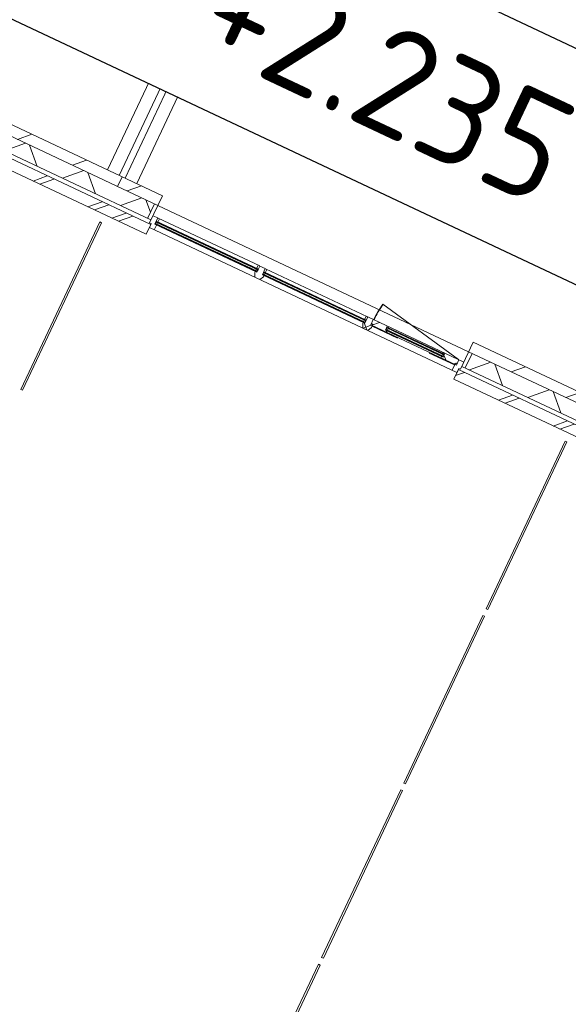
# Model space of a CAD drawing. Header units: metres. Extents: x 136266 to 136452, y 453403 to 453560.
# Tile 20 of 133: x 136356.35 to 136361.47, y 453432.32 to 453441.51. Entities that reach past the tile are written whole.
import ezdxf

# ---------------------------------------------------------------- set-up
doc = ezdxf.new("R2010")
doc.units = ezdxf.units.M
for name, color, linetype, lineweight in [('A-DETL-BEBOUWING', 253, 'Continuous', 9), ('A-FLOR', 192, 'Continuous', 5), ('N-WE-OG-BEBOUWING_HOOFDGEBOUW-T25', 7, 'Continuous', 25)]:
    doc.layers.add(name, color=color, linetype=linetype, lineweight=lineweight)
doc.styles.add('NLCS-ISO-M200-T25', font='txt', dxfattribs={"height": 0.5})
pattern_1 = [(44.99999999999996, (1199.999805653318, -7.958078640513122e-13), (-282.8427124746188, 282.8427124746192), [])]

# ---------------------------------------------------------------- blocks, each defined once
blk = doc.blocks.new('859-DO-0010 29-09-2022')
at = {"layer": 'A-DETL-BEBOUWING'}
h = blk.add_hatch(dxfattribs=at)
h.set_pattern_fill('FP_107', color=256, angle=44.99999999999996, style=0, pattern_type=2)
h.set_pattern_definition(pattern_1)
h.paths.add_polyline_path([(100810.000359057, 14993.18181818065), (100810.000359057, 15093.18181818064), (99631.18217723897, 15093.18181818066), (99631.18217723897, 14993.18181818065), (99790.1085316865, 14993.18181818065)])
h = blk.add_hatch(dxfattribs=at)
h.set_pattern_fill('FP_107', color=256, angle=44.99999999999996, style=0, pattern_type=2)
h.set_pattern_definition(pattern_1)
h.paths.add_polyline_path([(101224.7821772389, 14993.18181818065), (101224.7821772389, 15093.18181818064), (100810.0003590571, 15093.18181818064), (100810.0003590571, 14993.18181818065)])
h = blk.add_hatch(dxfattribs=at)
h.set_pattern_fill('FP_107', color=256, angle=44.99999999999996, style=0, pattern_type=2)
h.set_pattern_definition(pattern_1)
h.paths.add_polyline_path([(105610.000359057, 14993.18181818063), (105610.000359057, 15093.18181818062), (104431.1821772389, 15093.18181818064), (104431.1821772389, 14993.18181818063), (105556.3338876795, 14993.18181818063)])
h = blk.add_hatch(dxfattribs=at)
h.set_pattern_fill('FP_793', color=256, angle=44.99999999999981, style=0, pattern_type=2)
h.set_pattern_definition([(44.99999999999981, (98410.0002311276, 14843.18179269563), (-299.9546965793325, 299.9546965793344), []), (134.9999999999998, (98410.0002311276, 14843.18179269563), (-299.9546965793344, -299.9546965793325), [])])
h.paths.add_polyline_path([(99666.18217723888, 14843.18181818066), (100810.0003590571, 14843.18181818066), (100810.0003590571, 14993.18181818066), (99666.18217723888, 14993.18181818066)])
h.paths.add_polyline_path([(96186.21768419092, 14843.18181818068), (96389.78217723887, 14843.18181818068), (96389.78217723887, 14993.18181818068), (96010.00035905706, 14993.18181818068), (96010.00035905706, 14843.18181818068)])
h = blk.add_hatch(dxfattribs=at)
h.set_pattern_fill('FP_795', color=256, angle=44.99999999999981, style=0, pattern_type=2)
h.set_pattern_definition([(44.99999999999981, (103210.0008679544, 14843.18179269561), (-299.9546965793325, 299.9546965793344), []), (134.9999999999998, (103210.0008679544, 14843.18179269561), (-299.9546965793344, -299.9546965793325), [])])
h.paths.add_polyline_path([(104466.1821772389, 14843.18181818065), (105610.0003590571, 14843.18181818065), (105610.0003590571, 14993.18181818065), (104466.1821772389, 14993.18181818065)])
h.paths.add_polyline_path([(100810.000359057, 14843.18181818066), (101189.7821772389, 14843.18181818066), (101189.7821772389, 14993.18181818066), (100810.000359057, 14993.18181818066)])
h = blk.add_hatch(dxfattribs=at)
h.set_pattern_fill('FP_796', color=256, style=0, pattern_type=2)
h.set_pattern_definition([(45, (0.0001772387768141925, -0.0001818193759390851), (-141.4213562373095, 141.4213562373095), [])])
h.paths.add_polyline_path([(101224.7821772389, 14843.18181818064), (101224.7821772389, 14993.18181818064), (101189.7821772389, 14993.18181818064), (101189.7821772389, 14843.18181818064)])
h = blk.add_hatch(dxfattribs=at)
h.set_pattern_fill('FP_869', color=256, angle=45.0000000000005, style=0, pattern_type=2)
h.set_pattern_definition([(45.0000000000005, (100212.2725808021, 14703.18172108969), (-282.8427124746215, 282.8427124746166), []), (45.0000000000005, (101412.2730935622, 14703.18242819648), (-282.8427124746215, 282.8427124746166), [])])
h.paths.add_polyline_path([(100810.0003590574, 14703.18181817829), (100810.0003590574, 14803.18181817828), (99614.54581360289, 14802.31394730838), (99614.54581360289, 14703.18181817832), (99790.1085316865, 14703.18181817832)])
h = blk.add_hatch(dxfattribs=at)
h.set_pattern_fill('FP_335', color=256, angle=44.99999999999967, style=0, pattern_type=2)
h.set_pattern_definition([(44.99999999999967, (101025.9092412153, 14703.18172108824), (-282.8427124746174, 282.8427124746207), []), (44.99999999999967, (102225.9090468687, 14703.18172108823), (-282.8427124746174, 282.8427124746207), [])])
h.paths.add_polyline_path([(101241.8185408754, 14703.18181817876), (101241.8185408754, 14803.18181817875), (100810.0003590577, 14803.18181817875), (100810.0003590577, 14703.18181817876), (101231.6648706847, 14703.18181817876)])
h = blk.add_hatch(color=256, dxfattribs=at)
h.paths.add_polyline_path([(101277.7821772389, 14823.18181818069), (101291.7821772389, 14823.18181818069), (101291.7821772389, 14827.18181818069), (101277.7821772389, 14827.18181818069)])
h.paths.add_polyline_path([(102324.4821772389, 14823.18181818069), (102324.4821772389, 14827.18181818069), (102310.4821772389, 14827.18181818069), (102310.4821772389, 14823.18181818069)])
h.paths.add_polyline_path([(102310.4821772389, 14850.18181818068), (102324.4821772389, 14850.18181818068), (102324.4821772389, 14854.18181818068), (102310.4821772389, 14854.18181818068)])
h.paths.add_polyline_path([(101291.7821772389, 14850.18181818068), (101291.7821772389, 14854.18181818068), (101277.7821772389, 14854.18181818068), (101277.7821772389, 14850.18181818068)])
for points in [[(102324.4821772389, 14846.18181818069), (102324.4821772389, 14850.18181818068), (101277.7821772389, 14850.18181818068), (101277.7821772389, 14846.18181818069), (101952.4430401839, 14846.18181818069)], [(102324.4821772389, 14827.18181818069), (102324.4821772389, 14831.18181818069), (101277.7821772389, 14831.18181818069), (101277.7821772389, 14827.18181818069), (101952.4430401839, 14827.18181818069)], [(103438.1821772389, 14846.18181818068), (103438.1821772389, 14850.18181818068), (102386.4821772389, 14850.18181818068), (102386.4821772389, 14846.18181818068), (103393.9993791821, 14846.18181818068)], [(103438.1821772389, 14827.18181818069), (103438.1821772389, 14831.18181818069), (102386.4821772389, 14831.18181818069), (102386.4821772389, 14827.18181818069), (103393.9993791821, 14827.18181818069)], [(104233.1821772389, 14869.18181818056), (104233.1821772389, 14873.18181818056), (103645.1821772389, 14873.18181818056), (103645.1821772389, 14869.18181818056), (103838.2035822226, 14869.18181818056)], [(104233.1821772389, 14850.18181818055), (104233.1821772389, 14854.18181818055), (103645.1821772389, 14854.18181818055), (103645.1821772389, 14850.18181818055), (103838.2035822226, 14850.18181818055)]]:
    blk.add_hatch(color=256, dxfattribs=at).paths.add_polyline_path(points)
h = blk.add_hatch(color=256, dxfattribs=at)
h.paths.add_polyline_path([(102386.4821772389, 14823.18181818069), (102400.4821772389, 14823.18181818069), (102400.4821772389, 14827.18181818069), (102386.4821772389, 14827.18181818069)])
h.paths.add_polyline_path([(103424.1821772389, 14823.18181818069), (103438.1821772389, 14823.18181818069), (103438.1821772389, 14827.18181818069), (103424.1821772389, 14827.18181818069)])
h.paths.add_polyline_path([(103438.1821772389, 14850.18181818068), (103438.1821772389, 14854.18181818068), (103424.1821772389, 14854.18181818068), (103424.1821772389, 14850.18181818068)])
h.paths.add_polyline_path([(102400.4821772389, 14850.18181818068), (102400.4821772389, 14854.18181818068), (102386.4821772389, 14854.18181818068), (102386.4821772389, 14850.18181818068)])
h = blk.add_hatch(dxfattribs=at)
h.set_pattern_fill('FP_834', color=256, style=0, pattern_type=2)
h.set_pattern_definition([(45, (-0.0003412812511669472, 3.181818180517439), (-141.4213562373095, 141.4213562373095), []), (135, (-0.0003412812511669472, 3.181818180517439), (-141.4213562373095, -141.4213562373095), [])])
h.paths.add_polyline_path([(103444.182177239, 14773.18181818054), (103494.1821772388, 14773.18181818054), (103514.1821772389, 14811.18181818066), (103514.1821772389, 14845.18181818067), (103497.1821772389, 14845.18181818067), (103497.1821772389, 14887.18181818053), (103441.1821772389, 14887.18181818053), (103441.1821772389, 14823.18181818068), (103424.1821772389, 14823.18181818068), (103424.1821772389, 14811.18181818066), (103427.2281889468, 14805.39439593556)])
h = blk.add_hatch(dxfattribs=at)
h.set_pattern_fill('FP_1113', color=256, style=0, pattern_type=2)
h.set_pattern_definition([(45, (0.000177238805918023, -0.0001818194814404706), (-141.4213562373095, 141.4213562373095), []), (135, (0.000177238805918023, -0.0001818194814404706), (-141.4213562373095, -141.4213562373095), [])])
h.paths.add_polyline_path([(104222.6655167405, 14833.18181818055), (104381.1821772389, 14833.18181818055), (104381.1821772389, 14887.18181818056), (104236.1821772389, 14887.18181818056), (104236.1821772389, 14846.18181818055), (104219.1821772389, 14846.18181818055)])
h.paths.add_polyline_path([(103497.1821772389, 14833.18181818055), (103655.6988377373, 14833.18181818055), (103659.1821772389, 14846.18181818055), (103642.1821772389, 14846.18181818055), (103642.1821772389, 14887.18181818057), (103497.1821772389, 14887.18181818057)])
h = blk.add_hatch(color=256, dxfattribs=at)
h.paths.add_polyline_path([(103659.1821772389, 14846.18181818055), (103659.1821772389, 14850.18181818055), (103645.1821772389, 14850.18181818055), (103645.1821772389, 14846.18181818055)])
h.paths.add_polyline_path([(104233.1821772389, 14846.18181818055), (104233.1821772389, 14850.18181818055), (104219.1821772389, 14850.18181818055), (104219.1821772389, 14846.18181818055)])
h.paths.add_polyline_path([(104233.1821772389, 14873.18181818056), (104233.1821772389, 14877.18181818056), (104219.1821772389, 14877.18181818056), (104219.1821772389, 14873.18181818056)])
h.paths.add_polyline_path([(103659.1821772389, 14873.18181818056), (103659.1821772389, 14877.18181818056), (103645.1821772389, 14877.18181818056), (103645.1821772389, 14873.18181818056)])
h = blk.add_hatch(dxfattribs=at)
h.set_pattern_fill('FP_870', color=256, angle=45.0000000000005, style=0, pattern_type=2)
h.set_pattern_definition([(45.0000000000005, (105012.273217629, 14703.18172108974), (-282.8427124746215, 282.8427124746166), []), (45.0000000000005, (106212.2730232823, 14703.18172108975), (-282.8427124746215, 282.8427124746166), [])])
h.paths.add_polyline_path([(105610.0003590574, 14703.18181817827), (105610.0003590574, 14803.18181817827), (104414.5458136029, 14802.31394730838), (104414.5458136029, 14703.18181817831), (105556.3338876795, 14703.18181817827)])
blk.add_arc((104376.1821772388, 14887.18181818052), 874.0000000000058, 168.9999999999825, 180)
for p, q in [((100660.0003590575, 22518.18181817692), (100660.0003590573, 15093.18181818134)), ((100780.0003590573, 15093.18181818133), (100780.0003590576, 22518.18181817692)), ((100840.0003590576, 22518.18181817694), (100840.0003590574, 15093.18181818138)), ((100960.0003590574, 15093.18181818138), (100960.0003590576, 22518.18181817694)), ((101224.7821772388, 15093.18181818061), (99631.18217723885, 15093.18181818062)), ((100810.0003590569, 14993.18181818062), (100810.0003590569, 15093.18181818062)), ((101224.7821772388, 15093.18181818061), (101224.7821772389, 14813.18181818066)), ((106024.7821772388, 15093.18181818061), (104431.1821772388, 15093.1818181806)), ((104431.1821772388, 14813.18181818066), (104431.1821772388, 15093.1818181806)), ((99631.18217723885, 14993.18181818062), (101224.7821772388, 14993.18181818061)), ((101189.7821772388, 14843.18181818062), (101189.7821772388, 14993.18181818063)), ((104376.1821772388, 14887.18181818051), (103518.2400189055, 15053.94888013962)), ((104431.1821772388, 14993.1818181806), (110120.0003590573, 14993.18181818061)), ((104466.1821772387, 14993.18181818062), (104466.1821772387, 14843.18181818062)), ((101241.8185408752, 14803.18181817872), (99614.54581360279, 14803.18181817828)), ((99631.18217723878, 14843.18181818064), (101224.7821772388, 14843.18181818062)), ((101274.7821772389, 14887.18181818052), (101224.7821772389, 14887.18181818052)), ((101224.7821772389, 14813.18181818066), (101241.7821772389, 14813.18181818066)), ((101241.7821772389, 14813.18181818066), (101241.7821772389, 14773.18181818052)), ((101241.8185408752, 14703.18181817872), (101241.8185408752, 14803.18181817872)), ((101274.7821772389, 14823.18181818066), (101274.7821772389, 14887.18181818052)), ((101276.7821772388, 14885.18181818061), (101274.7821772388, 14885.18181818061)), ((101274.7821772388, 14854.18181818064), (102327.4821772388, 14854.18181818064)), ((101274.7821772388, 14854.18181818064), (101277.7821772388, 14823.18181818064)), ((101274.7821772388, 14823.18181818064), (101277.7821772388, 14854.18181818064)), ((101277.7821772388, 14826.18181818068), (101274.7821772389, 14826.18181818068)), ((102327.4821772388, 14823.18181818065), (101274.7821772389, 14823.18181818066)), ((102325.4821772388, 14887.18181818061), (101276.7821772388, 14887.18181818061)), ((101276.7821772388, 14887.18181818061), (101276.7821772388, 14885.18181818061)), ((101277.7821772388, 14854.18181818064), (101277.7821772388, 14823.18181818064)), ((102324.4821772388, 14850.18181818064), (101277.7821772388, 14850.18181818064)), ((101277.7821772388, 14846.18181818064), (102324.4821772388, 14846.18181818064)), ((102324.4821772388, 14831.18181818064), (101277.7821772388, 14831.18181818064)), ((101277.7821772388, 14827.18181818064), (102324.4821772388, 14827.18181818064)), ((101291.7821772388, 14850.18181818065), (101291.7821772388, 14887.18181818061)), ((101291.7821772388, 14831.18181818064), (101291.7821772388, 14846.18181818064)), ((101291.7821772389, 14773.18181818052), (101291.7821772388, 14827.18181818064)), ((102310.4821772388, 14887.18181818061), (102310.4821772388, 14850.18181818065)), ((102310.4821772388, 14846.18181818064), (102310.4821772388, 14831.18181818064)), ((102310.4821772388, 14827.18181818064), (102310.4821772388, 14811.18181818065)), ((102310.4821772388, 14811.18181818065), (102330.4821772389, 14773.18181818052)), ((102324.4821772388, 14854.18181818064), (102324.4821772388, 14823.18181818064)), ((102324.4821772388, 14854.18181818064), (102327.4821772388, 14823.18181818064)), ((102324.4821772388, 14823.18181818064), (102327.4821772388, 14854.18181818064)), ((102327.4821772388, 14826.18181818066), (102324.4821772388, 14826.18181818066)), ((102325.4821772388, 14885.18181818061), (102325.4821772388, 14887.18181818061)), ((102327.4821772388, 14885.18181818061), (102325.4821772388, 14885.18181818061)), ((102383.4821772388, 14887.18181818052), (102327.4821772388, 14887.18181818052)), ((102327.4821772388, 14887.18181818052), (102327.4821772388, 14823.18181818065)), ((102380.4821772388, 14773.18181818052), (102400.4821772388, 14811.18181818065)), ((102383.4821772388, 14823.18181818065), (102383.4821772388, 14887.18181818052)), ((102385.4821772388, 14885.1818181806), (102383.4821772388, 14885.1818181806)), ((102383.4821772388, 14854.18181818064), (103441.1821772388, 14854.18181818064)), ((102383.4821772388, 14854.18181818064), (102386.4821772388, 14823.18181818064)), ((102383.4821772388, 14823.18181818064), (102386.4821772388, 14854.18181818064)), ((102386.4821772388, 14826.18181818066), (102383.4821772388, 14826.18181818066)), ((103441.1821772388, 14823.18181818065), (102383.4821772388, 14823.18181818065)), ((103439.1821772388, 14887.1818181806), (102385.4821772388, 14887.1818181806)), ((102385.4821772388, 14887.1818181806), (102385.4821772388, 14885.1818181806)), ((102386.4821772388, 14854.18181818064), (102386.4821772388, 14823.18181818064)), ((103438.1821772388, 14850.18181818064), (102386.4821772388, 14850.18181818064)), ((102386.4821772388, 14846.18181818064), (103438.1821772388, 14846.18181818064)), ((103438.1821772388, 14831.18181818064), (102386.4821772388, 14831.18181818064)), ((102386.4821772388, 14827.18181818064), (103438.1821772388, 14827.18181818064)), ((102400.4821772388, 14850.18181818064), (102400.4821772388, 14887.1818181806)), ((102400.4821772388, 14831.18181818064), (102400.4821772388, 14846.18181818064)), ((102400.4821772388, 14811.18181818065), (102400.4821772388, 14827.18181818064)), ((103424.1821772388, 14887.1818181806), (103424.1821772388, 14850.18181818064)), ((103424.1821772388, 14846.18181818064), (103424.1821772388, 14831.18181818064)), ((103424.1821772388, 14827.18181818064), (103424.1821772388, 14811.18181818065)), ((103424.1821772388, 14811.18181818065), (103444.1821772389, 14773.18181818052)), ((103438.1821772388, 14854.18181818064), (103438.1821772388, 14823.18181818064)), ((103438.1821772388, 14854.18181818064), (103441.1821772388, 14823.18181818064)), ((103438.1821772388, 14823.18181818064), (103441.1821772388, 14854.18181818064)), ((103441.1821772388, 14826.18181818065), (103438.1821772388, 14826.18181818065)), ((103439.1821772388, 14885.1818181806), (103439.1821772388, 14887.1818181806)), ((103441.1821772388, 14885.1818181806), (103439.1821772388, 14885.1818181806)), ((104431.1821772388, 14887.18181818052), (103441.1821772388, 14887.18181818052)), ((103441.1821772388, 14887.18181818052), (103441.1821772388, 14823.18181818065)), ((103494.1821772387, 14773.18181818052), (103514.1821772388, 14811.18181818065)), ((103497.1821772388, 14887.18181818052), (103497.1821772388, 14833.18181818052)), ((103514.1821772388, 14845.18181818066), (103497.1821772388, 14845.18181818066)), ((103497.1821772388, 14833.18181818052), (104381.1821772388, 14833.18181818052)), ((103514.1821772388, 14811.18181818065), (103514.1821772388, 14845.18181818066)), ((103514.1821772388, 14826.18181818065), (103774.7244882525, 14826.18181818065)), ((103642.1821772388, 14846.18181818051), (103642.1821772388, 14887.18181818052)), ((103642.1821772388, 14877.18181818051), (104236.1821772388, 14877.18181818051)), ((103642.1821772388, 14846.18181818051), (103645.1821772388, 14877.1818181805)), ((103642.1821772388, 14877.1818181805), (103645.1821772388, 14846.18181818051)), ((104236.1821772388, 14846.18181818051), (103642.1821772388, 14846.18181818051)), ((103645.1821772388, 14846.18181818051), (103645.1821772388, 14877.1818181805)), ((104233.1821772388, 14873.1818181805), (103645.1821772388, 14873.1818181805)), ((103645.1821772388, 14869.1818181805), (104233.1821772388, 14869.1818181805)), ((104233.1821772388, 14854.1818181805), (103645.1821772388, 14854.1818181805)), ((103645.1821772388, 14850.1818181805), (104233.1821772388, 14850.1818181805)), ((103655.6988377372, 14833.18181818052), (103659.1821772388, 14846.18181818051)), ((103659.1821772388, 14877.18181818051), (103656.5026853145, 14887.18181818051)), ((103659.1821772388, 14873.1818181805), (103659.1821772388, 14877.1818181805)), ((103659.1821772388, 14854.1818181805), (103659.1821772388, 14869.1818181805)), ((103659.1821772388, 14846.1818181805), (103659.1821772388, 14850.1818181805)), ((104103.6398662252, 14826.18181818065), (104364.1821772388, 14826.18181818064)), ((104221.8616691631, 14887.18181818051), (104219.1821772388, 14877.18181818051)), ((104219.1821772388, 14877.1818181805), (104219.1821772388, 14873.1818181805)), ((104219.1821772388, 14869.1818181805), (104219.1821772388, 14854.1818181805)), ((104219.1821772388, 14850.1818181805), (104219.1821772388, 14846.1818181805)), ((104219.1821772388, 14846.18181818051), (104222.6655167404, 14833.18181818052)), ((104233.1821772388, 14846.1818181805), (104233.1821772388, 14877.1818181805)), ((104233.1821772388, 14846.1818181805), (104236.1821772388, 14877.1818181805)), ((104233.1821772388, 14877.1818181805), (104236.1821772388, 14846.1818181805)), ((104236.1821772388, 14887.18181818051), (104236.1821772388, 14846.18181818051)), ((104381.1821772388, 14845.18181818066), (104364.1821772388, 14845.18181818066)), ((104364.1821772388, 14845.18181818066), (104364.1821772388, 14773.18181818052)), ((104381.1821772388, 14833.18181818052), (104381.1821772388, 14887.18181818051)), ((104414.1821772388, 14773.18181818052), (104414.1821772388, 14813.18181818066)), ((104414.1821772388, 14813.18181818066), (104431.1821772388, 14813.18181818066)), ((106041.8185408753, 14803.18181817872), (104414.5458136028, 14803.18181817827)), ((104414.5458136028, 14803.18181817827), (104414.5458136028, 14703.18181817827)), ((104431.1821772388, 14843.18181818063), (106024.7821772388, 14843.1818181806)), ((101241.7821772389, 14773.18181818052), (104414.1821772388, 14773.18181818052)), ((99614.54581360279, 14703.18181817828), (101241.8185408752, 14703.18181817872)), ((100801.000359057, 12893.18181818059), (100801.000359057, 14623.1818181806)), ((100819.000359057, 14623.1818181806), (100801.000359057, 14623.1818181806)), ((100819.000359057, 14623.1818181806), (100819.000359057, 12893.18181818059)), ((104414.5458136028, 14703.18181817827), (106041.8185408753, 14703.18181817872)), ((105601.000359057, 12893.18181818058), (105601.000359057, 14623.18181818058)), ((105619.000359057, 14623.18181818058), (105601.000359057, 14623.18181818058)), ((105619.000359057, 14623.18181818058), (105619.000359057, 12893.18181818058)), ((100819.000359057, 12893.18181818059), (100801.000359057, 12893.18181818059)), ((105619.000359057, 12893.18181818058), (105601.000359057, 12893.18181818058)), ((105601.000359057, 11093.18181818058), (105601.000359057, 12823.18181818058)), ((105601.000359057, 12823.18181818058), (105619.000359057, 12823.18181818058)), ((105619.000359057, 12823.18181818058), (105619.000359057, 11093.18181818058)), ((105601.000359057, 11093.18181818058), (105619.000359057, 11093.18181818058)), ((105601.000359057, 9293.181818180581), (105601.000359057, 11023.18181818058)), ((105619.000359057, 11023.18181818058), (105601.000359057, 11023.18181818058)), ((105619.000359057, 11023.18181818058), (105619.000359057, 9293.181818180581)), ((105619.000359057, 9293.181818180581), (105601.000359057, 9293.181818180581)), ((105601.000359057, 7493.181818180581), (105601.000359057, 9223.18181818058)), ((105619.000359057, 9223.18181818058), (105601.000359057, 9223.18181818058)), ((105619.000359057, 9223.18181818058), (105619.000359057, 7493.181818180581))]:
    blk.add_line(p, q, dxfattribs=at)
at = {"layer": 'A-FLOR'}
blk.add_line((101224.7821772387, 14993.18181818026), (104431.1821772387, 14993.18181818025), dxfattribs=at)

msp = doc.modelspace()

# ---------------------------------------------------------------- block references
at = {"xscale": 0.001, "yscale": 0.001, "zscale": 0.001, "rotation": 334.7650131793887}
msp.add_blockref('859-DO-0010 29-09-2022', (136259.6791283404, 453469.3710543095), dxfattribs=at)

# ---------------------------------------------------------------- next in the draw order: texts
at = {"layer": 'N-WE-OG-BEBOUWING_HOOFDGEBOUW-T25', "insert": (136351.915581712, 453445.2286193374), "char_height": 1, "attachment_point": 1, "rotation": 334.7647804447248, "style": 'NLCS-ISO-M200-T25', "bg_fill": 19, "box_fill_scale": 1.5, "bg_fill_color": 256, "bg_fill_transparency": 0}
msp.add_mtext_dynamic_manual_height_columns('Vloerpeil = +2.235 NAP', width=14.1859937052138, gutter_width=2.5, heights=[0], dxfattribs=at)

doc.saveas('drawing.dxf')
